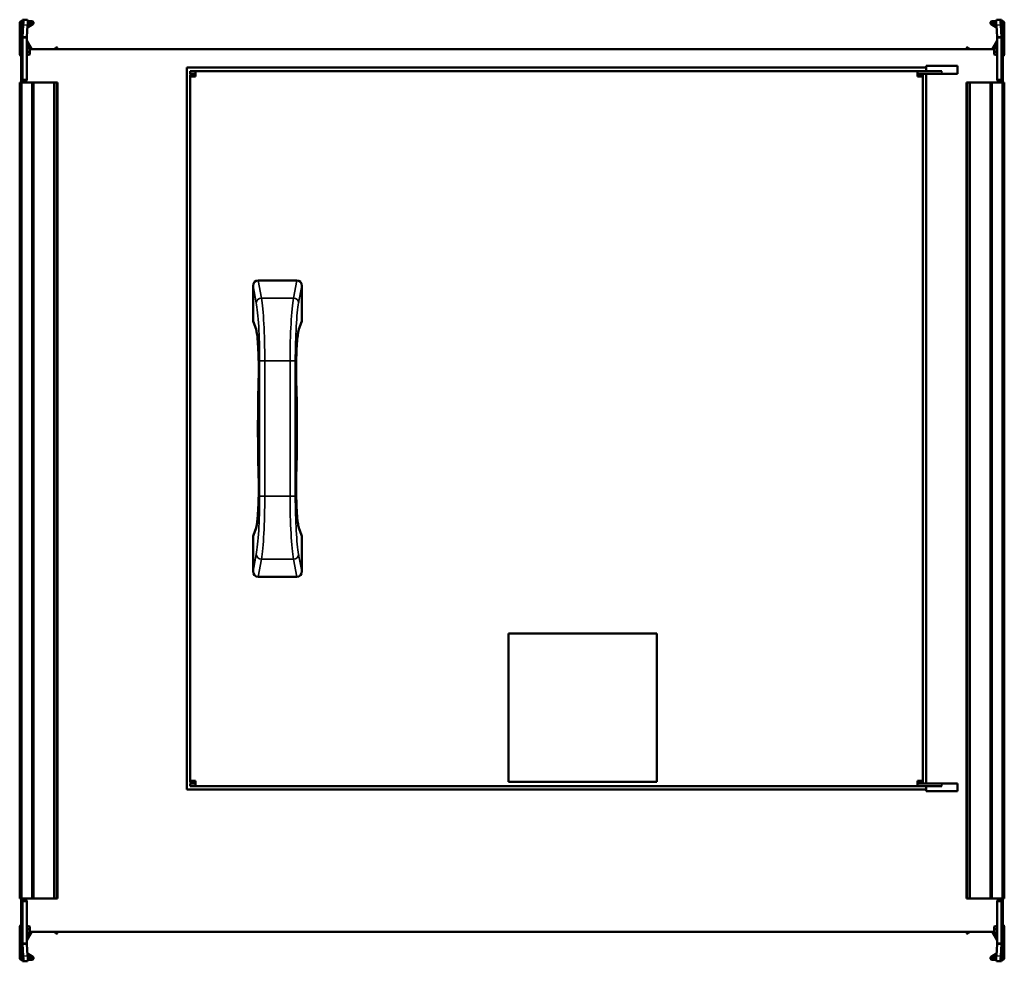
# Model space of a CAD drawing. Header units: millimetres. Extents: x 348 to 912, y 176 to 715.
import ezdxf

# ---------------------------------------------------------------- set-up
doc = ezdxf.new("R2010")
doc.units = ezdxf.units.MM
doc.header["$LTSCALE"] = 3
doc.layers.add('Widoczne (ISO)', color=7, linetype='Continuous', lineweight=50)
doc.layers.add('Widoczne wąskie (ISO)', color=7, linetype='Continuous', lineweight=35)

msp = doc.modelspace()

# ---------------------------------------------------------------- linework, layer by layer
at = {"layer": 'Widoczne (ISO)'}
for p, q in [((347.7, 695.7), (347.7, 713.5)), ((348.5, 701.9), (348.5, 713.9)), ((348.5, 713.9), (348.8, 713.9)), ((349.3, 713.9), (348.8, 713.9)), ((348.9, 714.7), (349.3, 714.7)), ((349.3, 705.33), (349.3, 715.4)), ((349.31, 715.49), (349.74, 715.47)), ((349.74, 712.47), (349.31, 705.56)), ((349.74, 715.47), (352.23, 715.32)), ((350.92, 715.4), (351.8, 715.4)), ((351.8, 705.41), (352.23, 712.32)), ((355.2, 712.83), (352.15, 711.07)), ((352.21, 712.03), (354.8, 713.53)), ((352.3, 714.7), (354.7, 714.7)), ((354.7, 713.9), (352.3, 713.9)), ((907.85, 711.07), (904.8, 712.83)), ((905.2, 713.53), (907.79, 712.03)), ((905.3, 714.7), (907.7, 714.7)), ((907.7, 713.9), (905.3, 713.9)), ((910.26, 715.47), (907.77, 715.32)), ((907.77, 712.32), (908.2, 705.41)), ((908.2, 715.4), (909.08, 715.4)), ((910.26, 715.47), (910.69, 715.49)), ((910.69, 705.56), (910.26, 712.47)), ((910.7, 715.4), (910.7, 705.33)), ((910.7, 714.7), (911.1, 714.7)), ((911.2, 713.9), (910.7, 713.9)), ((911.5, 713.9), (911.2, 713.9)), ((911.5, 713.9), (911.5, 701.9)), ((912.3, 713.5), (912.3, 695.7)), ((348.5, 701.4), (348.5, 701.9)), ((348.5, 698.34), (348.5, 701.4)), ((348.5, 701.4), (348.8, 701.4)), ((349.22, 701.17), (349.3, 701.39)), ((349.3, 705.33), (349.3, 681.1)), ((350.7, 705.33), (349.3, 705.33)), ((349.31, 705.56), (350.7, 705.47)), ((350.7, 705.47), (351.8, 705.41)), ((351.8, 705.33), (350.7, 705.33)), ((351.8, 681.11), (351.8, 705.33)), ((353.82, 698.5), (351.8, 702.01)), ((351.83, 703.56), (354.75, 698.5)), ((905.25, 698.5), (908.17, 703.56)), ((908.2, 702.01), (906.18, 698.5)), ((908.2, 705.41), (909.3, 705.47)), ((909.3, 705.33), (908.2, 705.33)), ((908.2, 705.33), (908.2, 681.11)), ((909.3, 705.47), (910.69, 705.56)), ((910.7, 705.33), (909.3, 705.33)), ((910.7, 681.1), (910.7, 705.33)), ((910.78, 701.17), (910.7, 701.39)), ((911.5, 701.4), (911.2, 701.4)), ((911.5, 701.9), (911.5, 701.4)), ((911.5, 701.4), (911.5, 698.34)), ((348.56, 698.32), (348.5, 698.34)), ((348.5, 697.1), (348.5, 697)), ((348.57, 697), (348.5, 697)), ((348.5, 695.5), (348.5, 697)), ((348.57, 695.5), (348.5, 695.5)), ((348.5, 694), (348.5, 694.72)), ((348.56, 698.29), (348.56, 698.29)), ((349.22, 695.5), (349.22, 695.5)), ((351.8, 698.9), (352.9, 698.9)), ((352.9, 697.3), (351.8, 697.3)), ((353.5, 697), (351.8, 697)), ((353.5, 695.5), (351.8, 695.5)), ((353.5, 698.5), (906.5, 698.5)), ((353.5, 695.5), (353.5, 698.5)), ((353.5, 695.5), (353.5, 695.49)), ((368.08, 698.5), (368.68, 699.53)), ((368.95, 699.6), (369.3, 699.4)), ((369.37, 699.13), (369.01, 698.5)), ((890.99, 698.5), (890.63, 699.13)), ((890.7, 699.4), (891.05, 699.6)), ((891.32, 699.53), (891.92, 698.5)), ((906.5, 695.5), (906.5, 698.5)), ((908.2, 697), (906.5, 697)), ((908.2, 695.5), (906.5, 695.5)), ((906.5, 695.49), (906.5, 695.5)), ((907.1, 698.9), (908.2, 698.9)), ((908.2, 697.3), (907.1, 697.3)), ((910.79, 697.3), (910.79, 697.3)), ((910.79, 697), (910.79, 697)), ((911.5, 697), (911.43, 697)), ((911.5, 695.5), (911.43, 695.5)), ((911.5, 698.34), (911.44, 698.32)), ((911.44, 698.29), (911.44, 698.29)), ((911.5, 697), (911.5, 697.1)), ((911.5, 695.5), (911.5, 697)), ((911.5, 694), (911.5, 694.72)), ((348.5, 690.49), (348.5, 694)), ((348.5, 690.49), (348.5, 680.9)), ((348.56, 681.1), (348.56, 693.9)), ((867.5, 689), (885.5, 689)), ((867.5, 689), (867.5, 686)), ((885.5, 686), (885.5, 689)), ((911.44, 693.9), (911.44, 681.1)), ((911.5, 694), (911.5, 690.49)), ((911.5, 680.9), (911.5, 690.49)), ((867.5, 688), (443.5, 688)), ((443.5, 688), (443.5, 274)), ((448.5, 686), (445.5, 686)), ((445.5, 686), (445.5, 684.5)), ((448.5, 684.5), (445.5, 684.5)), ((445.5, 683), (445.5, 684)), ((447, 684), (445.5, 684)), ((447, 684), (447, 683)), ((448.5, 684), (447, 684)), ((862.5, 686), (448.5, 686)), ((448.5, 683), (448.5, 686)), ((862.5, 683), (862.5, 686)), ((876.5, 686), (862.5, 686)), ((862.5, 684.5), (876.5, 684.5)), ((864, 684), (862.5, 684)), ((864, 683), (864, 684)), ((865.5, 684), (864, 684)), ((865.5, 684), (865.5, 683)), ((867.5, 277.5), (867.5, 684.5)), ((885.5, 684.5), (876.5, 684.5)), ((885.5, 684.5), (885.5, 686)), ((348.9, 679.5), (347.7, 679.5)), ((347.7, 679.5), (347.7, 211.5)), ((348.5, 680.4), (348.5, 680.9)), ((348.5, 680.9), (348.8, 680.9)), ((348.5, 680.4), (348.5, 679.5)), ((348.5, 680.4), (348.8, 680.4)), ((349.3, 680.9), (348.8, 680.9)), ((348.9, 679.5), (354.7, 679.5)), ((349.3, 680.4), (349.3, 681.1)), ((349.3, 680.4), (351, 680.4)), ((351, 680.41), (351, 680.4)), ((351, 680.41), (351.1, 680.41)), ((351, 679.5), (351, 680.4)), ((355.7, 679.5), (354.7, 679.5)), ((355.7, 679.5), (367.28, 679.5)), ((355.7, 679.5), (355.7, 211.5)), ((367.28, 679.5), (367.45, 679.5)), ((367.45, 679.5), (368.68, 679.5)), ((368.95, 679.5), (368.68, 679.5)), ((368.95, 679.5), (369.3, 679.5)), ((369.4, 679.5), (369.3, 679.5)), ((369.4, 679.5), (369.4, 211.5)), ((445.5, 683), (445.5, 279)), ((448.5, 683), (445.5, 683)), ((862.5, 683), (865.5, 683)), ((865.5, 683), (865.5, 279)), ((890.6, 679.5), (890.7, 679.5)), ((890.6, 211.5), (890.6, 679.5)), ((891.05, 679.5), (890.7, 679.5)), ((891.05, 679.5), (891.32, 679.5)), ((892.55, 679.5), (891.32, 679.5)), ((892.72, 679.5), (892.55, 679.5)), ((904.3, 679.5), (892.72, 679.5)), ((904.3, 679.5), (905.3, 679.5)), ((904.3, 211.5), (904.3, 679.5)), ((911.1, 679.5), (905.3, 679.5)), ((908.9, 680.41), (909, 680.41)), ((909, 680.4), (909, 680.41)), ((909, 680.4), (909, 679.5)), ((909, 680.4), (910.7, 680.4)), ((910.7, 681.1), (910.7, 680.4)), ((911.2, 680.9), (910.7, 680.9)), ((911.1, 679.5), (912.3, 679.5)), ((911.5, 680.9), (911.2, 680.9)), ((911.5, 680.4), (911.2, 680.4)), ((911.5, 680.9), (911.5, 680.4)), ((911.5, 679.5), (911.5, 680.4)), ((912.3, 211.5), (912.3, 679.5)), ((484.39, 566), (506.61, 566)), ((481.5, 543.15), (481.5, 562.81)), ((509.5, 562.81), (509.5, 543.15)), ((483.23, 537.95), (481.7, 542.03)), ((509.3, 542.03), (507.77, 537.95)), ((481.7, 419.97), (483.23, 424.05)), ((507.77, 424.05), (509.3, 419.97)), ((481.5, 399.19), (481.5, 418.85)), ((509.5, 418.85), (509.5, 399.19)), ((506.61, 396), (484.39, 396)), ((628, 363.5), (628, 278.5)), ((713, 363.5), (628, 363.5)), ((713, 278.5), (713, 363.5)), ((448.5, 279), (445.5, 279)), ((445.5, 278), (445.5, 279)), ((445.5, 278), (447, 278)), ((448.5, 277.5), (445.5, 277.5)), ((445.5, 277.5), (445.5, 276)), ((447, 279), (447, 278)), ((447, 278), (448.5, 278)), ((448.5, 279), (448.5, 276)), ((628, 278.5), (713, 278.5)), ((862.5, 279), (865.5, 279)), ((862.5, 276), (862.5, 279)), ((862.5, 278), (864, 278)), ((862.5, 277.5), (876.5, 277.5)), ((864, 278), (864, 279)), ((864, 278), (865.5, 278)), ((865.5, 279), (865.5, 278)), ((876.5, 277.5), (885.5, 277.5)), ((885.5, 277.5), (885.5, 276)), ((443.5, 274), (867.5, 274)), ((448.5, 276), (445.5, 276)), ((448.5, 276), (862.5, 276)), ((862.5, 276), (876.5, 276)), ((867.5, 276), (867.5, 273)), ((885.5, 273), (867.5, 273)), ((885.5, 273), (885.5, 276)), ((348.9, 211.5), (347.7, 211.5)), ((348.5, 211.5), (348.5, 210.6)), ((348.5, 210.1), (348.5, 210.6)), ((348.5, 210.6), (348.8, 210.6)), ((348.5, 210.1), (348.5, 200.51)), ((348.5, 210.1), (348.8, 210.1)), ((348.56, 197.1), (348.56, 209.9)), ((348.8, 210.1), (349.3, 210.1)), ((348.9, 211.5), (354.7, 211.5)), ((349.3, 209.9), (349.3, 210.6)), ((351, 210.6), (349.3, 210.6)), ((349.3, 209.9), (349.3, 185.67)), ((351, 210.6), (351, 211.5)), ((351, 210.6), (351, 210.59)), ((351.1, 210.59), (351, 210.59)), ((351.8, 185.67), (351.8, 209.89)), ((355.7, 211.5), (354.7, 211.5)), ((355.7, 211.5), (367.28, 211.5)), ((367.28, 211.5), (367.45, 211.5)), ((367.45, 211.5), (368.68, 211.5)), ((368.95, 211.5), (368.68, 211.5)), ((368.95, 211.5), (369.3, 211.5)), ((369.4, 211.5), (369.3, 211.5)), ((890.6, 211.5), (890.7, 211.5)), ((891.05, 211.5), (890.7, 211.5)), ((891.05, 211.5), (891.32, 211.5)), ((892.55, 211.5), (891.32, 211.5)), ((892.72, 211.5), (892.55, 211.5)), ((904.3, 211.5), (892.72, 211.5)), ((904.3, 211.5), (905.3, 211.5)), ((911.1, 211.5), (905.3, 211.5)), ((908.2, 209.89), (908.2, 185.67)), ((909, 210.59), (908.9, 210.59)), ((909, 211.5), (909, 210.6)), ((909, 210.59), (909, 210.6)), ((910.7, 210.6), (909, 210.6)), ((910.7, 210.6), (910.7, 209.9)), ((910.7, 210.1), (911.2, 210.1)), ((910.7, 185.67), (910.7, 209.9)), ((911.1, 211.5), (912.3, 211.5)), ((911.5, 210.6), (911.2, 210.6)), ((911.5, 210.1), (911.2, 210.1)), ((911.44, 209.9), (911.44, 197.1)), ((911.5, 210.6), (911.5, 211.5)), ((911.5, 210.6), (911.5, 210.1)), ((911.5, 200.51), (911.5, 210.1)), ((348.5, 197), (348.5, 200.51)), ((911.5, 200.51), (911.5, 197)), ((347.7, 177.5), (347.7, 195.3)), ((348.5, 197), (348.5, 196.28)), ((348.5, 195.5), (348.57, 195.5)), ((348.5, 195.5), (348.5, 194)), ((348.5, 194), (348.57, 194)), ((348.5, 194), (348.5, 193.9)), ((348.5, 192.66), (348.56, 192.68)), ((348.5, 189.6), (348.5, 192.66)), ((348.56, 192.71), (348.56, 192.71)), ((349.21, 194), (349.21, 194)), ((349.21, 193.7), (349.21, 193.7)), ((351.8, 195.5), (353.5, 195.5)), ((351.8, 194), (353.5, 194)), ((351.8, 193.7), (352.9, 193.7)), ((351.8, 188.99), (353.82, 192.5)), ((352.9, 192.1), (351.8, 192.1)), ((354.75, 192.5), (351.83, 187.44)), ((353.5, 195.51), (353.5, 195.5)), ((353.5, 195.5), (353.5, 192.5)), ((353.5, 192.5), (906.5, 192.5)), ((368.68, 191.47), (368.08, 192.5)), ((369.01, 192.5), (369.37, 191.87)), ((890.63, 191.87), (890.99, 192.5)), ((891.92, 192.5), (891.32, 191.47)), ((908.17, 187.44), (905.25, 192.5)), ((906.18, 192.5), (908.2, 188.99)), ((906.5, 195.5), (906.5, 195.51)), ((906.5, 195.5), (908.2, 195.5)), ((906.5, 195.5), (906.5, 192.5)), ((906.5, 194), (908.2, 194)), ((907.1, 193.7), (908.2, 193.7)), ((908.2, 192.1), (907.1, 192.1)), ((910.78, 195.5), (910.78, 195.5)), ((911.43, 195.5), (911.5, 195.5)), ((911.43, 194), (911.5, 194)), ((911.44, 192.71), (911.44, 192.71)), ((911.44, 192.68), (911.5, 192.66)), ((911.5, 197), (911.5, 196.28)), ((911.5, 195.5), (911.5, 194)), ((911.5, 193.9), (911.5, 194)), ((911.5, 192.66), (911.5, 189.6)), ((912.3, 195.3), (912.3, 177.5)), ((348.5, 189.1), (348.5, 189.6)), ((348.5, 189.6), (348.8, 189.6)), ((348.5, 177.1), (348.5, 189.1)), ((349.22, 189.83), (349.3, 189.61)), ((369.3, 191.6), (368.95, 191.4)), ((891.05, 191.4), (890.7, 191.6)), ((910.78, 189.83), (910.7, 189.61)), ((911.5, 189.6), (911.2, 189.6)), ((911.5, 189.6), (911.5, 189.1)), ((911.5, 189.1), (911.5, 177.1)), ((349.3, 175.6), (349.3, 185.67)), ((349.3, 185.67), (350.7, 185.67)), ((350.7, 185.53), (349.31, 185.44)), ((349.31, 185.44), (349.74, 178.53)), ((350.7, 185.67), (351.8, 185.67)), ((351.8, 185.59), (350.7, 185.53)), ((352.23, 178.68), (351.8, 185.59)), ((908.2, 185.59), (907.77, 178.68)), ((908.2, 185.67), (909.3, 185.67)), ((909.3, 185.53), (908.2, 185.59)), ((909.3, 185.67), (910.7, 185.67)), ((910.69, 185.44), (909.3, 185.53)), ((910.26, 178.53), (910.69, 185.44)), ((910.7, 185.67), (910.7, 175.6)), ((348.5, 177.1), (348.8, 177.1)), ((348.8, 177.1), (349.3, 177.1)), ((349.3, 176.3), (348.9, 176.3)), ((349.74, 175.53), (349.31, 175.51)), ((349.74, 175.53), (352.23, 175.68)), ((351.8, 175.6), (350.92, 175.6)), ((352.15, 179.93), (355.2, 178.17)), ((354.8, 177.47), (352.21, 178.97)), ((352.3, 177.1), (354.7, 177.1)), ((354.7, 176.3), (352.3, 176.3)), ((904.8, 178.17), (907.85, 179.93)), ((907.79, 178.97), (905.2, 177.47)), ((905.3, 177.1), (907.7, 177.1)), ((907.7, 176.3), (905.3, 176.3)), ((910.26, 175.53), (907.77, 175.68)), ((909.08, 175.6), (908.2, 175.6)), ((910.69, 175.51), (910.26, 175.53)), ((910.7, 177.1), (911.2, 177.1)), ((911.1, 176.3), (910.7, 176.3)), ((911.5, 177.1), (911.2, 177.1))]:
    msp.add_line(p, q, dxfattribs=at)
for centre, radius, start, end in [((348.9, 713.5), 1.2, 90, 180), ((354.7, 713.7), 1, 300, 90), ((354.7, 713.7), 0.2, 300, 90), ((905.3, 713.7), 1, 90, 240), ((905.3, 713.7), 0.2, 90, 240), ((911.1, 713.5), 1.2, 0, 90), ((360.5, 697.06), 12, 160, 174.1375), ((348.8, 701.9), 0.5, 270, 0), ((352, 703.66), 0.2, 180, 210), ((908, 703.66), 0.2, 330, 0), ((911.2, 701.9), 0.5, 180, 270), ((899.5, 697.06), 12, 5.8625, 20), ((348.7, 695.7), 1, 180, 262.1312), ((348.7, 697.1), 0.2, 128.8292, 180), ((353.5, 690.49), 5, 90, 109.8769), ((352.9, 698.1), 0.8, 30, 90), ((352.9, 698.1), 0.8, 270, 318.5904), ((368.85, 699.43), 0.2, 60, 150), ((369.2, 699.23), 0.2, 330, 60), ((890.8, 699.23), 0.2, 120, 210), ((891.15, 699.43), 0.2, 30, 120), ((907.1, 698.1), 0.8, 90, 150), ((907.1, 698.1), 0.8, 221.4096, 270), ((906.5, 690.49), 5, 70.1231, 90), ((911.3, 697.1), 0.2, 0, 51.1445), ((911.3, 695.7), 1, 277.8694, 0), ((353.5, 690.49), 5, 171.2621, 180), ((906.5, 690.49), 5, 0, 8.7379), ((348.8, 680.9), 0.5, 270, 0), ((351.1, 681.11), 0.7, 359.1815, 0), ((908.9, 681.11), 0.7, 180, 180.8185), ((911.2, 680.9), 0.5, 180, 270), ((348.8, 210.1), 0.5, 0, 90), ((351.1, 209.89), 0.7, 0, 0.8185), ((908.9, 209.89), 0.7, 179.1815, 180), ((911.2, 210.1), 0.5, 90, 180), ((353.5, 200.51), 5, 180, 188.7379), ((906.5, 200.51), 5, 351.2621, 0), ((348.7, 195.3), 1, 97.8694, 180), ((348.7, 193.9), 0.2, 180, 231.1445), ((360.5, 193.94), 12, 185.8625, 200), ((353.5, 200.51), 5, 250.1231, 270), ((352.9, 192.9), 0.8, 41.4096, 90), ((352.9, 192.9), 0.8, 270, 330), ((907.1, 192.9), 0.8, 210, 270), ((906.5, 200.51), 5, 270, 289.8769), ((907.1, 192.9), 0.8, 90, 138.5904), ((899.5, 193.94), 12, 340, 354.1375), ((911.3, 193.9), 0.2, 308.8292, 0), ((911.3, 195.3), 1, 0, 82.1312), ((348.8, 189.1), 0.5, 0, 90), ((352, 187.34), 0.2, 150, 180), ((368.85, 191.57), 0.2, 210, 300), ((369.2, 191.77), 0.2, 300, 30), ((890.8, 191.77), 0.2, 150, 240), ((891.15, 191.57), 0.2, 240, 330), ((908, 187.34), 0.2, 0, 30), ((911.2, 189.1), 0.5, 90, 180), ((348.9, 177.5), 1.2, 180, 270), ((354.7, 177.3), 1, 270, 60), ((354.7, 177.3), 0.2, 270, 60), ((905.3, 177.3), 1, 120, 270), ((905.3, 177.3), 0.2, 120, 270), ((911.1, 177.5), 1.2, 270, 0)]:
    msp.add_arc(centre, radius, start, end, dxfattribs=at)
for centre, major_axis, ratio, start_param, end_param in [((349.55, 712.48), (0.19, 2.99), 0.061628, 4.714295, 6.285092), ((352.04, 712.32), (0.19, 2.99), 0.061628, 4.714295, 6.283185), ((907.96, 712.32), (-0.19, 2.99), 0.061628, 0, 1.56889), ((910.45, 712.48), (-0.19, 2.99), 0.061628, 6.281279, 7.852075), ((484.51, 562.68), (-0.62, 3.28), 0.899459, 6.113507, 7.645297), ((506.49, 562.68), (0.62, 3.28), 0.899459, 4.921073, 6.452863), ((484.51, 543.09), (1.09, -2.9), 0.968079, 4.342822, 4.712389), ((506.49, 543.09), (-1.09, -2.9), 0.968079, 1.570796, 1.940363), ((486.04, 539.01), (-2.81, -1.05), 0.968079, 0, 0.00043), ((504.96, 539.01), (2.81, -1.05), 0.968079, 6.282755, 6.283185), ((487.68, 507.21), (-3, 0.08), 0.296252, 0.001016, 0.005219), ((503.32, 507.21), (3, 0.08), 0.296252, 6.277966, 6.28217), ((487.68, 454.79), (-3, -0.08), 0.296252, 6.277966, 6.28217), ((503.32, 454.79), (3, -0.08), 0.296252, 0.001016, 0.005219), ((486.04, 422.99), (-2.81, 1.05), 0.968079, 6.282755, 6.283185), ((504.96, 422.99), (2.81, 1.05), 0.968079, 6.283185, 6.283615), ((484.51, 418.91), (1.09, 2.9), 0.968079, 1.570796, 1.940363), ((506.49, 418.91), (-1.09, 2.9), 0.968079, 4.342822, 4.712389), ((484.51, 399.32), (-0.62, -3.28), 0.899459, 4.921073, 6.452863), ((506.49, 399.32), (0.62, -3.28), 0.899459, 6.113507, 7.645297), ((349.55, 178.52), (0.19, -2.99), 0.061628, 6.281279, 7.852075), ((352.04, 178.68), (0.19, -2.99), 0.061628, 0, 1.56889), ((907.96, 178.68), (-0.19, -2.99), 0.061628, 4.714295, 6.283185), ((910.45, 178.52), (-0.19, -2.99), 0.061628, 4.714295, 6.285092)]:
    msp.add_ellipse(centre, major_axis=major_axis, ratio=ratio, start_param=start_param, end_param=end_param, dxfattribs=at)
for points, knots in [([(349.31, 715.49), (349.31, 715.47), (349.3, 715.46), (349.3, 715.43), (349.3, 715.41), (349.3, 715.4)], [0, 0, 0, 0, 0.01249515, 0.01249515, 0.0249903, 0.0249903, 0.0249903, 0.0249903]), ([(351.8, 715.4), (351.8, 715.4), (351.8, 715.39), (351.8, 715.39), (351.8, 715.39), (351.8, 715.38), (351.8, 715.38), (351.8, 715.38), (351.8, 715.37), (351.8, 715.37), (351.8, 715.37), (351.8, 715.36), (351.8, 715.36), (351.8, 715.36), (351.8, 715.35), (351.8, 715.35), (351.8, 715.35), (351.8, 715.35), (351.8, 715.35)], [0, 0, 0, 0, 0.001501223, 0.001501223, 0.001501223, 0.00300249, 0.00300249, 0.00300249, 0.004503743, 0.004503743, 0.004503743, 0.006004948, 0.006004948, 0.006004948, 0.007506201, 0.007506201, 0.007506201, 0.00845921, 0.00845921, 0.00845921, 0.00845921]), ([(908.2, 715.35), (908.2, 715.35), (908.2, 715.35), (908.2, 715.35), (908.2, 715.35), (908.2, 715.36), (908.2, 715.36), (908.2, 715.36), (908.2, 715.37), (908.2, 715.37), (908.2, 715.37), (908.2, 715.38), (908.2, 715.38), (908.2, 715.38), (908.2, 715.39), (908.2, 715.39), (908.2, 715.39), (908.2, 715.4), (908.2, 715.4)], [0.002049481, 0.002049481, 0.002049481, 0.002049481, 0.00300249, 0.00300249, 0.00300249, 0.004503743, 0.004503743, 0.004503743, 0.006004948, 0.006004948, 0.006004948, 0.007506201, 0.007506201, 0.007506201, 0.009007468, 0.009007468, 0.009007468, 0.010508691, 0.010508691, 0.010508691, 0.010508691]), ([(910.7, 715.4), (910.7, 715.41), (910.7, 715.43), (910.7, 715.46), (910.69, 715.47), (910.69, 715.49)], [0, 0, 0, 0, 0.01249515, 0.01249515, 0.0249903, 0.0249903, 0.0249903, 0.0249903]), ([(349.3, 705.33), (349.3, 705.37), (349.3, 705.4), (349.3, 705.48), (349.31, 705.52), (349.31, 705.56)], [0, 0, 0, 0, 0.01249515, 0.01249515, 0.0249903, 0.0249903, 0.0249903, 0.0249903]), ([(351.8, 705.41), (351.8, 705.4), (351.8, 705.4), (351.8, 705.39), (351.8, 705.39), (351.8, 705.39), (351.8, 705.38), (351.8, 705.38), (351.8, 705.38), (351.8, 705.37), (351.8, 705.37), (351.8, 705.36), (351.8, 705.36), (351.8, 705.36), (351.8, 705.35), (351.8, 705.35), (351.8, 705.35), (351.8, 705.34), (351.8, 705.34), (351.8, 705.33), (351.8, 705.33), (351.8, 705.33)], [0, 0, 0, 0, 0.00150122, 0.00150122, 0.00150122, 0.00300249, 0.00300249, 0.00300249, 0.00450374, 0.00450374, 0.00450374, 0.00600495, 0.00600495, 0.00600495, 0.0075062, 0.0075062, 0.0075062, 0.00900747, 0.00900747, 0.00900747, 0.01050869, 0.01050869, 0.01050869, 0.01050869]), ([(908.2, 705.33), (908.2, 705.33), (908.2, 705.33), (908.2, 705.34), (908.2, 705.34), (908.2, 705.35), (908.2, 705.35), (908.2, 705.35), (908.2, 705.36), (908.2, 705.36), (908.2, 705.36), (908.2, 705.37), (908.2, 705.37), (908.2, 705.38), (908.2, 705.38), (908.2, 705.38), (908.2, 705.39), (908.2, 705.39), (908.2, 705.39), (908.2, 705.4), (908.2, 705.4), (908.2, 705.41)], [0, 0, 0, 0, 0.00150122, 0.00150122, 0.00150122, 0.00300249, 0.00300249, 0.00300249, 0.00450374, 0.00450374, 0.00450374, 0.00600495, 0.00600495, 0.00600495, 0.0075062, 0.0075062, 0.0075062, 0.00900747, 0.00900747, 0.00900747, 0.01050869, 0.01050869, 0.01050869, 0.01050869]), ([(910.69, 705.56), (910.69, 705.52), (910.7, 705.48), (910.7, 705.4), (910.7, 705.37), (910.7, 705.33)], [0, 0, 0, 0, 0.01249515, 0.01249515, 0.0249903, 0.0249903, 0.0249903, 0.0249903]), ([(348.56, 698.29), (348.56, 698.29), (348.56, 698.29), (348.56, 698.29), (348.56, 698.29), (348.56, 698.28)], [0.00000127, 0.00000127, 0.00000127, 0.00000127, 0.0077936, 0.0077936, 0.01558592, 0.01558592, 0.01558592, 0.01558592]), ([(348.56, 698.28), (348.57, 698.26), (348.57, 698.16), (348.57, 697.79), (348.57, 697.5), (348.57, 696.79), (348.57, 696.37), (348.57, 695.48), (348.57, 695.02), (348.56, 694.56)], [0.0000002, 0.0000002, 0.0000002, 0.0000002, 0.138614, 0.138614, 0.2902546, 0.2902546, 0.4411619, 0.4411619, 0.5810662, 0.5810662, 0.5810662, 0.5810662]), ([(348.56, 694.4), (348.56, 694.43), (348.56, 694.45), (348.56, 694.5), (348.56, 694.53), (348.56, 694.56)], [-0.01558465, -0.01558465, -0.01558465, -0.01558465, -0.00779233, -0.00779233, 0, 0, 0, 0]), ([(911.44, 694.56), (911.43, 695.02), (911.43, 695.47), (911.43, 696.36), (911.43, 696.79), (911.43, 697.5), (911.43, 697.78), (911.43, 698.16), (911.43, 698.26), (911.44, 698.28)], [0.0000002, 0.0000002, 0.0000002, 0.0000002, 0.138614, 0.138614, 0.2902546, 0.2902546, 0.4411619, 0.4411619, 0.5810662, 0.5810662, 0.5810662, 0.5810662]), ([(911.44, 698.29), (911.44, 698.29), (911.44, 698.29), (911.44, 698.29), (911.44, 698.29), (911.44, 698.28)], [-0.01558465, -0.01558465, -0.01558465, -0.01558465, -0.00779233, -0.00779233, 0, 0, 0, 0]), ([(911.44, 694.4), (911.44, 694.43), (911.44, 694.45), (911.44, 694.5), (911.44, 694.53), (911.44, 694.56)], [0.00000127, 0.00000127, 0.00000127, 0.00000127, 0.0077936, 0.0077936, 0.01558592, 0.01558592, 0.01558592, 0.01558592]), ([(348.56, 693.9), (348.56, 693.98), (348.56, 694.07), (348.56, 694.23), (348.56, 694.32), (348.56, 694.4)], [0, 0, 0, 0, 0.02497584, 0.02497584, 0.04995141, 0.04995141, 0.04995141, 0.04995141]), ([(911.44, 694.4), (911.44, 694.32), (911.44, 694.23), (911.44, 694.07), (911.44, 693.98), (911.44, 693.9)], [0.00000127, 0.00000127, 0.00000127, 0.00000127, 0.02497637, 0.02497637, 0.04995171, 0.04995171, 0.04995171, 0.04995171]), ([(351.1, 680.41), (351.12, 680.41), (351.13, 680.41), (351.16, 680.41), (351.17, 680.41), (351.21, 680.42), (351.23, 680.42), (351.3, 680.44), (351.35, 680.45), (351.48, 680.52), (351.58, 680.58), (351.7, 680.74), (351.74, 680.81), (351.78, 680.94), (351.79, 680.98), (351.8, 681.05), (351.8, 681.08), (351.8, 681.1)], [0.5164602, 0.5164602, 0.5164602, 0.5164602, 0.521665, 0.521665, 0.5268699, 0.5268699, 0.5372796, 0.5372796, 0.558099, 0.558099, 0.5997379, 0.5997379, 0.6260553, 0.6260553, 0.6392139, 0.6392139, 0.6464865, 0.6464865, 0.6464865, 0.6464865]), ([(908.2, 681.1), (908.2, 681.08), (908.2, 681.05), (908.21, 680.98), (908.22, 680.94), (908.26, 680.81), (908.3, 680.74), (908.42, 680.58), (908.52, 680.52), (908.65, 680.45), (908.7, 680.44), (908.77, 680.42), (908.79, 680.42), (908.83, 680.41), (908.84, 680.41), (908.87, 680.41), (908.88, 680.41), (908.9, 680.41)], [0.902894, 0.902894, 0.902894, 0.902894, 0.9101665, 0.9101665, 0.9233252, 0.9233252, 0.9496425, 0.9496425, 0.9912814, 0.9912814, 1.0121009, 1.0121009, 1.0225106, 1.0225106, 1.0277154, 1.0277154, 1.0329203, 1.0329203, 1.0329203, 1.0329203]), ([(484.68, 507.29), (484.75, 509.76), (484.79, 512.38), (484.78, 517.57), (484.74, 520.19), (484.59, 525.09), (484.48, 527.42), (484.2, 531.52), (484.03, 533.33), (483.66, 536.14), (483.45, 537.23), (483.28, 537.83), (483.25, 537.91), (483.23, 537.95)], [0, 0, 0, 0, 0.77569, 0.77569, 1.555437, 1.555437, 2.330247, 2.330247, 3.103719, 3.103719, 3.858164, 3.858164, 4.021776, 4.021776, 4.021776, 4.021776]), ([(507.77, 537.95), (507.73, 537.87), (507.65, 537.61), (507.47, 536.79), (507.35, 536.14), (507.08, 534.24), (506.93, 532.83), (506.65, 529.43), (506.52, 527.35), (506.33, 522.81), (506.26, 520.27), (506.2, 515.15), (506.21, 512.5), (506.27, 509.06), (506.29, 508.17), (506.32, 507.29)], [0, 0, 0, 0, 0.347779, 0.347779, 0.805973, 0.805973, 1.466165, 1.466165, 2.202016, 2.202016, 2.975555, 2.975555, 3.751447, 3.751447, 4.026374, 4.026374, 4.026374, 4.026374]), ([(483.23, 424.05), (483.27, 424.14), (483.35, 424.42), (483.55, 425.29), (483.67, 425.98), (483.94, 427.94), (484.09, 429.37), (484.37, 432.82), (484.5, 434.96), (484.68, 439.55), (484.75, 442.07), (484.8, 447.18), (484.79, 449.83), (484.72, 453.16), (484.71, 453.94), (484.68, 454.71)], [0, 0, 0, 0, 0.36466, 0.36466, 0.838696, 0.838696, 1.493614, 1.493614, 2.241887, 2.241887, 3.007999, 3.007999, 3.784601, 3.784601, 4.026286, 4.026286, 4.026286, 4.026286]), ([(506.32, 454.71), (506.25, 452.24), (506.21, 449.61), (506.22, 444.43), (506.26, 441.8), (506.41, 436.91), (506.52, 434.58), (506.8, 430.48), (506.97, 428.66), (507.34, 425.86), (507.55, 424.79), (507.72, 424.17), (507.75, 424.09), (507.77, 424.05)], [0, 0, 0, 0, 0.775988, 0.775988, 1.555919, 1.555919, 2.329468, 2.329468, 3.105971, 3.105971, 3.853527, 3.853527, 4.021741, 4.021741, 4.021741, 4.021741]), ([(351.8, 209.9), (351.8, 209.92), (351.8, 209.95), (351.79, 210.02), (351.78, 210.06), (351.74, 210.19), (351.7, 210.26), (351.58, 210.42), (351.48, 210.48), (351.35, 210.55), (351.3, 210.56), (351.23, 210.58), (351.21, 210.58), (351.17, 210.59), (351.16, 210.59), (351.13, 210.59), (351.12, 210.59), (351.1, 210.59)], [0.902894, 0.902894, 0.902894, 0.902894, 0.9101665, 0.9101665, 0.9233252, 0.9233252, 0.9496425, 0.9496425, 0.9912814, 0.9912814, 1.0121009, 1.0121009, 1.0225106, 1.0225106, 1.0277154, 1.0277154, 1.0329203, 1.0329203, 1.0329203, 1.0329203]), ([(908.9, 210.59), (908.88, 210.59), (908.87, 210.59), (908.84, 210.59), (908.83, 210.59), (908.79, 210.58), (908.77, 210.58), (908.7, 210.56), (908.65, 210.55), (908.52, 210.48), (908.42, 210.42), (908.3, 210.26), (908.26, 210.19), (908.22, 210.06), (908.21, 210.02), (908.2, 209.95), (908.2, 209.92), (908.2, 209.9)], [0.5164602, 0.5164602, 0.5164602, 0.5164602, 0.521665, 0.521665, 0.5268699, 0.5268699, 0.5372796, 0.5372796, 0.558099, 0.558099, 0.5997379, 0.5997379, 0.6260553, 0.6260553, 0.6392139, 0.6392139, 0.6464865, 0.6464865, 0.6464865, 0.6464865]), ([(348.56, 196.6), (348.56, 196.68), (348.56, 196.77), (348.56, 196.93), (348.56, 197.02), (348.56, 197.1)], [0.00000127, 0.00000127, 0.00000127, 0.00000127, 0.02497637, 0.02497637, 0.04995171, 0.04995171, 0.04995171, 0.04995171]), ([(348.56, 196.6), (348.56, 196.57), (348.56, 196.55), (348.56, 196.5), (348.56, 196.47), (348.56, 196.44)], [0.00000127, 0.00000127, 0.00000127, 0.00000127, 0.0077936, 0.0077936, 0.01558592, 0.01558592, 0.01558592, 0.01558592]), ([(348.56, 196.44), (348.57, 195.98), (348.57, 195.53), (348.57, 194.64), (348.57, 194.21), (348.57, 193.5), (348.57, 193.22), (348.57, 192.84), (348.57, 192.74), (348.56, 192.72)], [0.0000002, 0.0000002, 0.0000002, 0.0000002, 0.138614, 0.138614, 0.2902546, 0.2902546, 0.4411619, 0.4411619, 0.5810662, 0.5810662, 0.5810662, 0.5810662]), ([(348.56, 192.71), (348.56, 192.71), (348.56, 192.71), (348.56, 192.71), (348.56, 192.71), (348.56, 192.72)], [-0.01558465, -0.01558465, -0.01558465, -0.01558465, -0.00779233, -0.00779233, 0, 0, 0, 0]), ([(911.44, 192.72), (911.43, 192.74), (911.43, 192.84), (911.43, 193.21), (911.43, 193.5), (911.43, 194.21), (911.43, 194.63), (911.43, 195.52), (911.43, 195.98), (911.44, 196.44)], [0.0000002, 0.0000002, 0.0000002, 0.0000002, 0.138614, 0.138614, 0.2902546, 0.2902546, 0.4411619, 0.4411619, 0.5810662, 0.5810662, 0.5810662, 0.5810662]), ([(911.44, 197.1), (911.44, 197.02), (911.44, 196.93), (911.44, 196.77), (911.44, 196.68), (911.44, 196.6)], [0, 0, 0, 0, 0.02497584, 0.02497584, 0.04995141, 0.04995141, 0.04995141, 0.04995141]), ([(911.44, 196.6), (911.44, 196.57), (911.44, 196.55), (911.44, 196.5), (911.44, 196.47), (911.44, 196.44)], [-0.01558465, -0.01558465, -0.01558465, -0.01558465, -0.00779233, -0.00779233, 0, 0, 0, 0]), ([(911.44, 192.71), (911.44, 192.71), (911.44, 192.71), (911.44, 192.71), (911.44, 192.71), (911.44, 192.72)], [0.00000127, 0.00000127, 0.00000127, 0.00000127, 0.0077936, 0.0077936, 0.01558592, 0.01558592, 0.01558592, 0.01558592]), ([(349.31, 185.44), (349.31, 185.48), (349.3, 185.52), (349.3, 185.6), (349.3, 185.63), (349.3, 185.67)], [0, 0, 0, 0, 0.01249515, 0.01249515, 0.0249903, 0.0249903, 0.0249903, 0.0249903]), ([(351.8, 185.67), (351.8, 185.67), (351.8, 185.67), (351.8, 185.66), (351.8, 185.66), (351.8, 185.65), (351.8, 185.65), (351.8, 185.65), (351.8, 185.64), (351.8, 185.64), (351.8, 185.64), (351.8, 185.63), (351.8, 185.63), (351.8, 185.62), (351.8, 185.62), (351.8, 185.62), (351.8, 185.61), (351.8, 185.61), (351.8, 185.61), (351.8, 185.6), (351.8, 185.6), (351.8, 185.59)], [0, 0, 0, 0, 0.00150122, 0.00150122, 0.00150122, 0.00300249, 0.00300249, 0.00300249, 0.00450374, 0.00450374, 0.00450374, 0.00600495, 0.00600495, 0.00600495, 0.0075062, 0.0075062, 0.0075062, 0.00900747, 0.00900747, 0.00900747, 0.01050869, 0.01050869, 0.01050869, 0.01050869]), ([(908.2, 185.59), (908.2, 185.6), (908.2, 185.6), (908.2, 185.61), (908.2, 185.61), (908.2, 185.61), (908.2, 185.62), (908.2, 185.62), (908.2, 185.62), (908.2, 185.63), (908.2, 185.63), (908.2, 185.64), (908.2, 185.64), (908.2, 185.64), (908.2, 185.65), (908.2, 185.65), (908.2, 185.65), (908.2, 185.66), (908.2, 185.66), (908.2, 185.67), (908.2, 185.67), (908.2, 185.67)], [0, 0, 0, 0, 0.00150122, 0.00150122, 0.00150122, 0.00300249, 0.00300249, 0.00300249, 0.00450374, 0.00450374, 0.00450374, 0.00600495, 0.00600495, 0.00600495, 0.0075062, 0.0075062, 0.0075062, 0.00900747, 0.00900747, 0.00900747, 0.01050869, 0.01050869, 0.01050869, 0.01050869]), ([(910.7, 185.67), (910.7, 185.63), (910.7, 185.6), (910.7, 185.52), (910.69, 185.48), (910.69, 185.44)], [0, 0, 0, 0, 0.01249515, 0.01249515, 0.0249903, 0.0249903, 0.0249903, 0.0249903]), ([(349.3, 175.6), (349.3, 175.59), (349.3, 175.57), (349.3, 175.54), (349.31, 175.53), (349.31, 175.51)], [0, 0, 0, 0, 0.01249515, 0.01249515, 0.0249903, 0.0249903, 0.0249903, 0.0249903]), ([(351.8, 175.65), (351.8, 175.65), (351.8, 175.65), (351.8, 175.65), (351.8, 175.65), (351.8, 175.64), (351.8, 175.64), (351.8, 175.64), (351.8, 175.63), (351.8, 175.63), (351.8, 175.63), (351.8, 175.62), (351.8, 175.62), (351.8, 175.62), (351.8, 175.61), (351.8, 175.61), (351.8, 175.61), (351.8, 175.6), (351.8, 175.6)], [0.002049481, 0.002049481, 0.002049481, 0.002049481, 0.00300249, 0.00300249, 0.00300249, 0.004503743, 0.004503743, 0.004503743, 0.006004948, 0.006004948, 0.006004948, 0.007506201, 0.007506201, 0.007506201, 0.009007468, 0.009007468, 0.009007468, 0.010508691, 0.010508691, 0.010508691, 0.010508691]), ([(908.2, 175.6), (908.2, 175.6), (908.2, 175.61), (908.2, 175.61), (908.2, 175.61), (908.2, 175.62), (908.2, 175.62), (908.2, 175.62), (908.2, 175.63), (908.2, 175.63), (908.2, 175.63), (908.2, 175.64), (908.2, 175.64), (908.2, 175.64), (908.2, 175.65), (908.2, 175.65), (908.2, 175.65), (908.2, 175.65), (908.2, 175.65)], [0, 0, 0, 0, 0.001501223, 0.001501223, 0.001501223, 0.00300249, 0.00300249, 0.00300249, 0.004503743, 0.004503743, 0.004503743, 0.006004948, 0.006004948, 0.006004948, 0.007506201, 0.007506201, 0.007506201, 0.00845921, 0.00845921, 0.00845921, 0.00845921]), ([(910.69, 175.51), (910.69, 175.53), (910.7, 175.54), (910.7, 175.57), (910.7, 175.59), (910.7, 175.6)], [0, 0, 0, 0, 0.01249515, 0.01249515, 0.0249903, 0.0249903, 0.0249903, 0.0249903])]:
    msp.add_open_spline(points, degree=3, knots=knots, dxfattribs=at)
for points in [[(348.57, 697.15), (348.57, 697.18), (348.57, 697.22), (348.57, 697.26)], [(911.43, 697.15), (911.43, 697.1), (911.43, 697.05), (911.43, 697)], [(348.56, 680.9), (348.56, 680.97), (348.56, 681.03), (348.56, 681.1)], [(911.44, 681.1), (911.44, 681.03), (911.44, 680.97), (911.44, 680.9)], [(484.33, 481), (484.33, 489.86), (484.45, 498.83), (484.68, 507.29)], [(506.32, 507.29), (506.55, 498.83), (506.67, 489.86), (506.67, 481)], [(484.68, 454.71), (484.45, 463.17), (484.33, 472.14), (484.33, 481)], [(506.67, 481), (506.67, 472.14), (506.55, 463.17), (506.32, 454.71)], [(348.56, 209.9), (348.56, 209.97), (348.56, 210.03), (348.56, 210.1)], [(911.44, 210.1), (911.44, 210.03), (911.44, 209.97), (911.44, 209.9)], [(348.57, 193.85), (348.57, 193.9), (348.57, 193.95), (348.57, 194)], [(911.43, 193.85), (911.43, 193.82), (911.43, 193.78), (911.43, 193.74)]]:
    msp.add_open_spline(points, degree=3, dxfattribs=at)
at = {"layer": 'Widoczne wąskie (ISO)'}
for p, q in [((348.8, 713.9), (348.8, 701.9)), ((349.31, 715.49), (349.31, 705.56)), ((349.74, 715.47), (349.74, 715.47)), ((349.74, 712.47), (352.23, 712.32)), ((910.26, 712.47), (907.77, 712.32)), ((910.26, 715.47), (910.26, 715.47)), ((910.69, 705.56), (910.69, 715.49)), ((911.2, 701.9), (911.2, 713.9)), ((348.5, 701.9), (348.8, 701.9)), ((348.8, 701.9), (349.3, 701.9)), ((348.8, 701.9), (348.8, 701.4)), ((349.13, 700.9), (349.13, 700.9)), ((910.7, 701.9), (911.2, 701.9)), ((910.87, 700.9), (910.87, 700.9)), ((911.2, 701.4), (911.2, 701.9)), ((911.5, 701.9), (911.2, 701.9)), ((349.22, 693.9), (348.56, 693.9)), ((349.22, 680.9), (349.22, 693.9)), ((349.22, 693.9), (349.3, 693.9)), ((910.78, 693.9), (910.7, 693.9)), ((911.44, 693.9), (910.78, 693.9)), ((910.78, 693.9), (910.78, 680.9)), ((876.5, 686), (876.5, 684.5)), ((348.8, 680.9), (348.8, 680.4)), ((348.9, 679.5), (348.9, 211.5)), ((351.8, 681.1), (349.3, 681.1)), ((350.7, 680.4), (350.7, 679.5)), ((354.7, 679.5), (354.7, 211.5)), ((367.28, 679.5), (367.28, 211.5)), ((367.45, 679.5), (367.45, 211.5)), ((368.68, 679.5), (368.68, 211.5)), ((368.95, 679.5), (368.95, 211.5)), ((369.3, 679.5), (369.3, 211.5)), ((890.7, 211.5), (890.7, 679.5)), ((891.05, 211.5), (891.05, 679.5)), ((891.32, 211.5), (891.32, 679.5)), ((892.55, 211.5), (892.55, 679.5)), ((892.72, 211.5), (892.72, 679.5)), ((905.3, 211.5), (905.3, 679.5)), ((910.7, 681.1), (908.2, 681.1)), ((909.3, 679.5), (909.3, 680.4)), ((911.1, 211.5), (911.1, 679.5)), ((911.2, 680.4), (911.2, 680.9)), ((486.32, 555.87), (484.39, 566)), ((506.61, 566), (504.68, 555.87)), ((481.5, 562.81), (483.34, 553.16)), ((507.66, 553.16), (509.5, 562.81)), ((504.68, 555.87), (486.32, 555.87)), ((483.06, 539.01), (481.5, 543.15)), ((509.5, 543.15), (507.94, 539.01)), ((485.41, 519.77), (485.25, 519.77)), ((485.25, 519.77), (485.25, 442.23)), ((488.24, 519.77), (485.41, 519.77)), ((502.76, 519.77), (488.24, 519.77)), ((488.24, 442.23), (488.24, 519.77)), ((502.76, 519.77), (502.76, 442.23)), ((505.59, 519.77), (502.76, 519.77)), ((505.75, 519.77), (505.59, 519.77)), ((505.75, 442.23), (505.75, 519.77)), ((484.34, 481), (484.33, 481)), ((506.67, 481), (506.66, 481)), ((485.41, 442.23), (485.25, 442.23)), ((488.24, 442.23), (485.41, 442.23)), ((502.76, 442.23), (488.24, 442.23)), ((505.59, 442.23), (502.76, 442.23)), ((505.75, 442.23), (505.59, 442.23)), ((481.5, 418.85), (483.06, 422.99)), ((507.94, 422.99), (509.5, 418.85)), ((483.34, 408.84), (481.5, 399.19)), ((509.5, 399.19), (507.66, 408.84)), ((484.39, 396), (486.32, 406.13)), ((504.68, 406.13), (486.32, 406.13)), ((504.68, 406.13), (506.61, 396)), ((876.5, 277.5), (876.5, 276)), ((348.8, 210.6), (348.8, 210.1)), ((349.22, 197.1), (349.22, 210.1)), ((349.3, 209.9), (351.8, 209.9)), ((350.7, 211.5), (350.7, 210.6)), ((908.2, 209.9), (910.7, 209.9)), ((909.3, 210.6), (909.3, 211.5)), ((910.78, 210.1), (910.78, 197.1)), ((911.2, 210.1), (911.2, 210.6)), ((348.56, 197.1), (349.22, 197.1)), ((349.22, 197.1), (349.3, 197.1)), ((910.78, 197.1), (910.7, 197.1)), ((910.78, 197.1), (911.44, 197.1)), ((348.5, 189.1), (348.8, 189.1)), ((348.8, 189.6), (348.8, 189.1)), ((349.3, 189.1), (348.8, 189.1)), ((348.8, 189.1), (348.8, 177.1)), ((349.13, 190.1), (349.13, 190.1)), ((911.2, 189.1), (910.7, 189.1)), ((910.87, 190.1), (910.87, 190.1)), ((911.2, 189.1), (911.2, 189.6)), ((911.2, 177.1), (911.2, 189.1)), ((911.5, 189.1), (911.2, 189.1)), ((349.31, 185.44), (349.31, 175.51)), ((910.69, 175.51), (910.69, 185.44)), ((349.74, 178.53), (352.23, 178.68)), ((349.74, 175.53), (349.74, 175.53)), ((910.26, 178.53), (907.77, 178.68)), ((910.26, 175.53), (910.26, 175.53))]:
    msp.add_line(p, q, dxfattribs=at)
for centre, major_axis, ratio, start_param, end_param in [((360.49, 697.02), (-11.99, 0.38), 0.984885, 5.965377, 6.208164), ((349.15, 696.02), (-0.07, -5.14), 0.000062, 2.948989, 3.141593), ((910.85, 696.02), (0.07, -5.14), 0.000062, 3.141592, 3.334197), ((899.51, 697.02), (11.99, 0.38), 0.984885, 0.075022, 0.317808), ((360.49, 694.4), (-12, -0.07), 0.173121, 5.933196, 6.175982), ((349.15, 693.9), (0, 6.01), 0.012226, 4.712175, 4.90478), ((899.51, 694.4), (12, -0.07), 0.173121, 0.107203, 0.349989), ((910.85, 693.9), (0, -6.01), 0.012225, 4.519998, 4.712603), ((486.32, 553.16), (-2.95, -0.56), 0.899459, 4.542711, 6.074501), ((484.88, 519.77), (0, 40), 0.084091, 4.712389, 5.837884), ((506.12, 519.77), (0, -40), 0.084091, 3.586894, 4.712389), ((504.68, 553.16), (2.95, -0.56), 0.899459, 0.208684, 1.740474), ((481.89, 519.77), (0, -37), 0.090909, 1.570796, 2.696292), ((509.11, 519.77), (0, 37), 0.090909, 0.445301, 1.570796), ((486.04, 539.01), (-2.81, -1.05), 0.968079, 5.913618, 6.283185), ((482.52, 514.64), (0, 25.07), 0.090909, 4.41151, 6.045349), ((508.48, 514.64), (0, -25.07), 0.090909, 3.379429, 5.013268), ((504.96, 539.01), (2.81, -1.05), 0.968079, 0, 0.369567), ((492.19, 481.64), (0, 86.28), 0.090909, 1.269917, 1.57822), ((487.68, 507.21), (-3, 0.08), 0.296252, 0.005219, 0.094933), ((503.32, 507.21), (3, 0.08), 0.296252, 6.188252, 6.277966), ((498.81, 481.64), (0, -86.28), 0.090909, 1.563373, 1.871675), ((492.19, 480.36), (0, 86.28), 0.090909, 1.563373, 1.871675), ((498.81, 480.36), (0, -86.28), 0.090909, 1.269917, 1.57822), ((482.52, 447.36), (0, 25.07), 0.090909, 3.379429, 5.013268), ((487.68, 454.79), (-3, -0.08), 0.296252, 6.188252, 6.277966), ((508.48, 447.36), (0, -25.07), 0.090909, 4.41151, 6.045349), ((503.32, 454.79), (3, -0.08), 0.296252, 0.005219, 0.094933), ((481.89, 442.23), (0, -37), 0.090909, 0.445301, 1.570796), ((484.88, 442.23), (0, 40), 0.084091, 3.586894, 4.712389), ((506.12, 442.23), (0, -40), 0.084091, 4.712389, 5.837884), ((509.11, 442.23), (0, 37), 0.090909, 1.570796, 2.696292), ((486.04, 422.99), (-2.81, 1.05), 0.968079, 0, 0.369567), ((504.96, 422.99), (2.81, 1.05), 0.968079, 5.913618, 6.283185), ((486.32, 408.84), (-2.95, 0.56), 0.899459, 0.208684, 1.740474), ((504.68, 408.84), (2.95, 0.56), 0.899459, 4.542711, 6.074501), ((360.49, 196.6), (-12, 0.07), 0.173121, 0.107203, 0.349989), ((360.49, 193.98), (-11.99, -0.38), 0.984885, 0.075022, 0.317808), ((349.15, 197.1), (0, 6.01), 0.012225, 4.519998, 4.712603), ((910.85, 197.1), (0, -6.01), 0.012226, 4.712175, 4.90478), ((899.51, 196.6), (12, 0.07), 0.173121, 5.933196, 6.175982), ((899.51, 193.98), (11.99, -0.38), 0.984885, 5.965377, 6.208164), ((349.15, 194.98), (-0.07, 5.14), 0.000062, 3.141592, 3.334197), ((910.85, 194.98), (0.07, 5.14), 0.000062, 2.948989, 3.141593)]:
    msp.add_ellipse(centre, major_axis=major_axis, ratio=ratio, start_param=start_param, end_param=end_param, dxfattribs=at)
for points, knots in [([(349.21, 699.02), (349.21, 699.48), (349.21, 700.41), (349.22, 700.93), (349.22, 701.07)], [-0.0000125, -0.0000125, -0.0000125, -0.0000125, 0.083717, 0.1958357, 0.1958357, 0.1958357, 0.1958357]), ([(910.78, 701.07), (910.79, 700.86), (910.79, 700.2), (910.79, 699.18), (910.79, 699.02)], [-0.1965799, -0.1965799, -0.1965799, -0.1965799, -0.0284018, -0.0000125, -0.0000125, -0.0000125, -0.0000125]), ([(349.22, 695.05), (349.21, 696.33), (349.21, 697.75), (349.21, 698.87), (349.21, 699.02)], [-0.1965799, -0.1965799, -0.1965799, -0.1965799, -0.0284018, -0.0000125, -0.0000125, -0.0000125, -0.0000125]), ([(910.79, 699.02), (910.79, 698.56), (910.79, 697.35), (910.78, 695.91), (910.78, 695.05)], [-0.0000125, -0.0000125, -0.0000125, -0.0000125, 0.083717, 0.1958357, 0.1958357, 0.1958357, 0.1958357]), ([(349.21, 191.98), (349.21, 192.44), (349.21, 193.65), (349.22, 195.09), (349.22, 195.95)], [-0.0000125, -0.0000125, -0.0000125, -0.0000125, 0.083717, 0.1958357, 0.1958357, 0.1958357, 0.1958357]), ([(349.22, 189.93), (349.21, 190.14), (349.21, 190.8), (349.21, 191.82), (349.21, 191.98)], [-0.1965799, -0.1965799, -0.1965799, -0.1965799, -0.0284018, -0.0000125, -0.0000125, -0.0000125, -0.0000125]), ([(910.78, 195.95), (910.79, 194.67), (910.79, 193.25), (910.79, 192.13), (910.79, 191.98)], [-0.1965799, -0.1965799, -0.1965799, -0.1965799, -0.0284018, -0.0000125, -0.0000125, -0.0000125, -0.0000125]), ([(910.79, 191.98), (910.79, 191.52), (910.79, 190.59), (910.78, 190.07), (910.78, 189.93)], [-0.0000125, -0.0000125, -0.0000125, -0.0000125, 0.083717, 0.1958357, 0.1958357, 0.1958357, 0.1958357])]:
    msp.add_open_spline(points, degree=3, knots=knots, dxfattribs=at)

doc.saveas('drawing.dxf')
